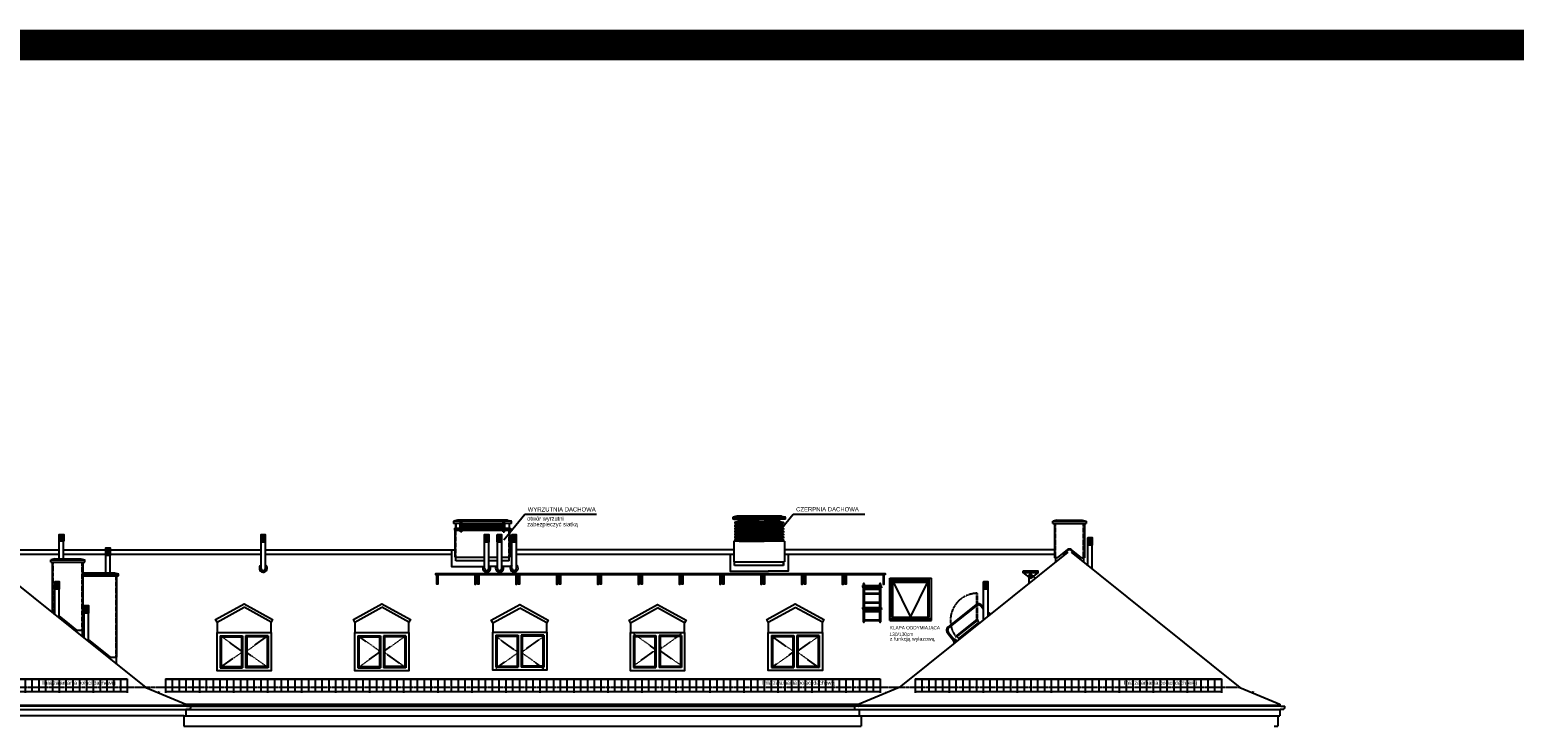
# Model space of a CAD drawing. Header units: inches. Extents: x -281236 to -70395, y 38777 to 102341.
# Tile 228 of 244: x -100363 to -96000, y 48675 to 50721. Entities that reach past the tile are written whole.
import ezdxf

# ---------------------------------------------------------------- set-up
doc = ezdxf.new("R2010")
doc.units = ezdxf.units.IN
doc.header["$MEASUREMENT"] = 0
doc.linetypes.add('DASHED', pattern=[0.75, 0.5, -0.25])
doc.linetypes.add('HIDDEN', pattern=[0.375, 0.25, -0.125])
doc.layers.get('0').update_dxf_attribs({"color": 101})
for name, color, linetype in [('Fas--widok-cienka', 9, 'Continuous'), ('Fas--widok-glowna', 7, 'Continuous'), ('Fas-okno-hatch', 251, 'Continuous'), ('Fas-okno-widok', 8, 'Continuous'), ('Ins-kan', 54, 'Continuous'), ('L_CIENKA', 8, 'Continuous'), ('Opis-spadki', 61, 'Continuous'), ('PRZERYWANA', 8, 'HIDDEN'), ('Sc-cegla pelna-hatch', 8, 'Continuous'), ('Sch-opis', 51, 'Continuous')]:
    doc.layers.add(name, color=color, linetype=linetype)
doc.styles.add('arial', font='ARIAL.TTF', dxfattribs={"width": 0.75})
doc.styles.add('TYTUL2', font='ARIAL.TTF')

# ---------------------------------------------------------------- blocks, each defined once
blk = doc.blocks.new('drr')
at = {"layer": 'L_CIENKA'}
for p, q in [((-1.5, -111.6), (-1.5, 0)), ((1.5, -111.6), (1.5, 0)), ((46.5, -111.6), (46.5, 0)), ((49.5, -111.6), (49.5, 0)), ((-3.6, -10.2), (-3.6, -5.6)), ((-3.6, -5.6), (-1.5, -5.6)), ((-3.6, -10.2), (-3.6, -11.7)), ((-3.6, -10.2), (-1.5, -10.2)), ((-3.6, -11.7), (-1.5, -11.7)), ((1.5, -5.6), (46.5, -5.6)), ((1.5, -10.2), (46.5, -10.2)), ((1.5, -11.7), (46.5, -11.7)), ((1.5, -14), (46.5, -14)), ((1.5, -16), (46.5, -16)), ((1.5, -27.8), (46.5, -27.8)), ((1.5, -29.8), (46.5, -29.8)), ((51.6, -5.6), (49.5, -5.6)), ((51.6, -10.2), (49.5, -10.2)), ((51.6, -11.7), (49.5, -11.7)), ((51.6, -10.2), (51.6, -5.6)), ((51.6, -10.2), (51.6, -11.7)), ((-3.6, -69.4), (-1.5, -69.4)), ((-3.6, -73.9), (-3.6, -69.4)), ((-3.6, -73.9), (-1.5, -73.9)), ((-3.6, -73.9), (-3.6, -75.5)), ((-3.6, -75.5), (-1.5, -75.5)), ((1.5, -53.8), (46.5, -53.8)), ((1.5, -53.8), (46.5, -53.8)), ((1.5, -55.8), (46.5, -55.8)), ((1.5, -55.8), (46.5, -55.8)), ((1.5, -69.4), (46.5, -69.4)), ((1.5, -73.9), (46.5, -73.9)), ((1.5, -75.5), (46.5, -75.5)), ((1.5, -79.9), (46.5, -79.9)), ((1.5, -81.9), (46.5, -81.9)), ((51.6, -69.4), (49.5, -69.4)), ((51.6, -73.9), (49.5, -73.9)), ((51.6, -75.5), (49.5, -75.5)), ((51.6, -73.9), (51.6, -69.4)), ((51.6, -73.9), (51.6, -75.5)), ((1.5, -106), (46.5, -106)), ((1.5, -108), (46.5, -108))]:
    blk.add_line(p, q, dxfattribs=at)
for centre, start, end in [((0, 0), 0, 180), ((48, 0), 0, 180), ((0, -111.6), 180, 0), ((48, -111.6), 180, 0)]:
    blk.add_arc(centre, 1.5, start, end, dxfattribs=at)
blk = doc.blocks.new('płotekśśśś')
at = {"layer": 'L_CIENKA'}
for p, q in [((0, 0), (200, 0)), ((0, 0), (0, -41.1)), ((200, 0), (200, -41.1)), ((0, -0.8), (200, -0.8)), ((0, -20.8), (0, -22.6)), ((0, -37.6), (200, -37.6)), ((20, -0.8), (20, -37.6)), ((40, -0.8), (40, -37.6)), ((60, -0.8), (60, -37.6)), ((80, -0.8), (80, -37.6)), ((100, -0.8), (100, -41.1)), ((120, -0.8), (120, -37.6)), ((140, -0.8), (140, -37.6)), ((160, -0.8), (160, -37.6)), ((180, -0.8), (180, -37.6))]:
    blk.add_line(p, q, dxfattribs=at)

msp = doc.modelspace()

# ---------------------------------------------------------------- hatches: boundary and pattern name
at = {"layer": 'Fas-okno-widok'}
h = msp.add_hatch(dxfattribs=at)
h.set_pattern_fill('ANSI32', color=256, scale=0.2, angle=45, style=0)
h.set_pattern_definition([(90, (-480918.7281, 102367.6547), (1.905, 3e-16), []), (90, (-480919.3631, 102368.2897), (1.905, 3e-16), [])])
h.paths.add_polyline_path([(-100277.13, 49238.54), (-100263.13, 49238.54), (-100263.13, 49218.54), (-100277.13, 49218.54)])
h = msp.add_hatch(dxfattribs=at)
h.set_pattern_fill('ANSI32', color=256, scale=0.2, angle=45, style=0)
h.set_pattern_definition([(90, (280971.6688, 102366.2265), (-1.905, 3e-16), []), (90, (280972.3038, 102366.8615), (-1.905, 3e-16), [])])
h.paths.add_polyline_path([(-99669.93, 49237.11), (-99683.93, 49237.11), (-99683.93, 49217.11), (-99669.93, 49217.11)])
h = msp.add_hatch(dxfattribs=at)
h.set_pattern_fill('ANSI32', color=256, scale=0.2, angle=45, style=0)
h.set_pattern_definition([(90, (281628.1688, 102366.2265), (-1.905, 3e-16), []), (90, (281628.8038, 102366.8615), (-1.905, 3e-16), [])])
h.paths.add_polyline_path([(-99013.43, 49237.11), (-99027.43, 49237.11), (-99027.43, 49217.11), (-99013.43, 49217.11)])
h = msp.add_hatch(dxfattribs=at)
h.set_pattern_fill('ANSI32', color=256, scale=0.2, angle=45, style=0)
h.set_pattern_definition([(90, (281666.1688, 102366.2265), (-1.905, 3e-16), []), (90, (281666.8038, 102366.8615), (-1.905, 3e-16), [])])
h.paths.add_polyline_path([(-98975.43, 49237.11), (-98989.43, 49237.11), (-98989.43, 49217.11), (-98975.43, 49217.11)])
h = msp.add_hatch(dxfattribs=at)
h.set_pattern_fill('ANSI32', color=256, scale=0.2, angle=45, style=0)
h.set_pattern_definition([(90, (281709.1688, 102366.2265), (-1.905, 3e-16), []), (90, (281709.8038, 102366.8615), (-1.905, 3e-16), [])])
h.paths.add_polyline_path([(-98932.43, 49237.11), (-98946.43, 49237.11), (-98946.43, 49217.11), (-98932.43, 49217.11)])
h = msp.add_hatch(dxfattribs=at)
h.set_pattern_fill('ANSI32', color=256, scale=0.2, angle=45, style=0)
h.set_pattern_definition([(90, (283401.7762, 102357.4265), (-1.905, 3e-16), []), (90, (283402.4112, 102358.0615), (-1.905, 3e-16), [])])
h.paths.add_polyline_path([(-97239.83, 49228.31), (-97253.83, 49228.31), (-97253.83, 49208.31), (-97239.83, 49208.31)])
h = msp.add_hatch(dxfattribs=at)
h.set_pattern_fill('ANSI32', color=256, scale=0.2, angle=45, style=0)
h.set_pattern_definition([(90, (280515.3607, 102327.2547), (-1.905, 3e-16), []), (90, (280515.9957, 102327.8897), (-1.905, 3e-16), [])])
h.paths.add_polyline_path([(-100126.24, 49198.14), (-100140.24, 49198.14), (-100140.24, 49178.14), (-100126.24, 49178.14)])
h = msp.add_hatch(dxfattribs=at)
h.set_pattern_fill('ANSI32', color=256, scale=0.2, angle=45, style=0)
h.set_pattern_definition([(90, (280365.6688, 102228.3923), (-1.905, 3e-16), []), (90, (280366.3038, 102229.0273), (-1.905, 3e-16), [])])
h.paths.add_polyline_path([(-100275.93, 49099.28), (-100289.93, 49099.28), (-100289.93, 49079.28), (-100275.93, 49079.28)])
h = msp.add_hatch(dxfattribs=at)
h.set_pattern_fill('ANSI32', color=256, scale=0.2, angle=45, style=0)
h.set_pattern_definition([(90, (283095.2762, 102228.3923), (-1.905, 3e-16), []), (90, (283095.9112, 102229.0273), (-1.905, 3e-16), [])])
h.paths.add_polyline_path([(-97546.33, 49099.28), (-97560.33, 49099.28), (-97560.33, 49079.28), (-97546.33, 49079.28)])
h = msp.add_hatch(dxfattribs=at)
h.set_pattern_fill('ANSI32', color=256, scale=0.2, angle=45, style=0)
h.set_pattern_definition([(90, (280451.6688, 102157.9923), (-1.905, 3e-16), []), (90, (280452.3038, 102158.6273), (-1.905, 3e-16), [])])
h.paths.add_polyline_path([(-100189.93, 49028.88), (-100203.93, 49028.88), (-100203.93, 49008.88), (-100189.93, 49008.88)])
at = {"layer": 'L_CIENKA'}
h = msp.add_hatch(dxfattribs=at)
h.set_pattern_fill('ANSI37', color=256, scale=20, angle=-90, style=0)
h.set_pattern_definition([(315, (12897.476, -16775.6286), (1.767766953, 1.767766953), []), (45, (12897.476, -16775.6286), (-1.767766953, 1.767766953), [])])
h.paths.add_polyline_path([(-98971.46, 49270.26), (-99047.46, 49270.26), (-99093.46, 49270.26), (-99093.46, 49258.26), (-99030.46, 49258.26), (-98971.46, 49258.26)])

# ---------------------------------------------------------------- linework, layer by layer
for p, q in [((-100522.93, 49193.86), (-100276.57, 49193.86)), ((-100263.68, 49193.86), (-100140.24, 49193.86)), ((-100126.24, 49193.86), (-99683.34, 49193.86)), ((-99670.45, 49193.86), (-99112.96, 49193.86))]:
    msp.add_line(p, q)
at = {"layer": 'Fas--widok-cienka'}
for p, q in [((-99904.78, 48739.99), (-97925.48, 48739.99)), ((-99904.78, 48706.23), (-97913.94, 48706.23)), ((-99910.28, 48675.23), (-97919.98, 48675.23))]:
    msp.add_line(p, q, dxfattribs=at)
at = {"layer": 'Fas--widok-glowna'}
for p, q in [((-100518.33, 49186.23), (-100022.42, 48789.5)), ((-97311.93, 49186.23), (-97807.84, 48789.5)), ((-97327.23, 49180.74), (-97313.57, 49191.67)), ((-97302.72, 49186.23), (-96806.82, 48789.5)), ((-97287.43, 49180.74), (-97301.08, 49191.67)), ((-100022.42, 48789.5), (-99904.78, 48739.99)), ((-97807.84, 48789.5), (-97925.48, 48739.99)), ((-96806.82, 48789.5), (-96689.17, 48739.99)), ((-99904.78, 48739.99), (-99904.78, 48734.48)), ((-97925.48, 48739.99), (-97925.48, 48734.48)), ((-96689.17, 48739.99), (-96689.17, 48734.48)), ((-99910.28, 48706.23), (-101135.59, 48706.23)), ((-99910.28, 48706.23), (-99904.78, 48706.23)), ((-99910.28, 48706.23), (-99910.28, 48675.23)), ((-99904.78, 48724.32), (-99904.78, 48706.23)), ((-97925.48, 48724.32), (-97925.48, 48706.23)), ((-97919.98, 48706.23), (-96694.67, 48706.23)), ((-97919.98, 48706.23), (-97919.98, 48675.23)), ((-96694.67, 48706.23), (-96689.17, 48706.23)), ((-96694.67, 48706.23), (-96694.67, 48675.23)), ((-96689.17, 48724.32), (-96689.17, 48706.23)), ((-96705.72, 48675.23), (-96694.67, 48675.23))]:
    msp.add_line(p, q, dxfattribs=at)
for points in [[(-98945.84, 49193.86), (-98951.96, 49193.86)], [(-98294.22, 49193.86), (-98932.95, 49193.86)], [(-97351.33, 49193.86), (-98145.22, 49193.86)]]:
    msp.add_lwpolyline(points, dxfattribs=at)
msp.add_arc((-97307.33, 49183.86), 10, 51.34019, 128.65981, dxfattribs=at)
at = {"layer": 'Fas-okno-hatch', "linetype": 'DASHED', "ltscale": 0.2}
for points in [[(-99803.64, 48941.39), (-99737.64, 48894.39), (-99803.64, 48847.39)], [(-99662.64, 48941.39), (-99728.64, 48894.39), (-99662.64, 48847.39)], [(-99398.64, 48941.39), (-99332.64, 48894.39), (-99398.64, 48847.39)], [(-99257.64, 48941.39), (-99323.64, 48894.39), (-99257.64, 48847.39)], [(-98993.64, 48939.06), (-98927.64, 48892.06), (-98993.64, 48845.06)], [(-98852.64, 48939.06), (-98918.64, 48892.06), (-98852.64, 48845.06)], [(-98588.64, 48946.95), (-98522.64, 48899.95), (-98588.64, 48852.95)], [(-98447.64, 48946.95), (-98513.64, 48899.95), (-98447.64, 48852.95)], [(-98183.64, 48941.06), (-98117.64, 48894.06), (-98183.64, 48847.06)], [(-98042.64, 48941.06), (-98108.64, 48894.06), (-98042.64, 48847.06)]]:
    msp.add_lwpolyline(points, dxfattribs=at)
at = {"layer": 'Fas-okno-widok'}
for p, q in [((-97835.33, 49109.91), (-97713.33, 49109.91)), ((-97835.33, 48985.91), (-97835.33, 49109.91)), ((-97835.33, 48985.91), (-97835.33, 49109.91)), ((-97835.33, 48985.91), (-97835.33, 49109.91)), ((-97835.33, 48985.91), (-97835.33, 49109.91)), ((-97835.33, 49109.91), (-97713.33, 49109.91)), ((-97835.33, 49109.91), (-97713.33, 49109.91)), ((-97835.33, 49109.91), (-97713.33, 49109.91)), ((-97829.33, 48995.91), (-97829.33, 49105.91)), ((-97829.33, 48995.91), (-97829.33, 49105.91)), ((-97829.33, 48995.91), (-97829.33, 49105.91)), ((-97829.33, 48995.91), (-97829.33, 49105.91)), ((-97829.33, 49105.91), (-97719.33, 49105.91)), ((-97829.33, 49105.91), (-97719.33, 49105.91)), ((-97829.33, 49105.91), (-97719.33, 49105.91)), ((-97829.33, 49105.91), (-97719.33, 49105.91)), ((-97826.33, 48995.91), (-97826.33, 49101.91)), ((-97826.33, 48995.91), (-97826.33, 49101.91)), ((-97826.33, 48995.91), (-97826.33, 49101.91)), ((-97826.33, 48995.91), (-97826.33, 49101.91)), ((-97826.33, 49101.91), (-97722.33, 49101.91)), ((-97826.33, 49101.91), (-97722.33, 49101.91)), ((-97826.33, 49101.91), (-97722.33, 49101.91)), ((-97826.33, 49101.91), (-97722.33, 49101.91)), ((-97826.33, 49101.91), (-97774.33, 48995.91)), ((-97826.33, 49098.91), (-97722.33, 49098.91)), ((-97826.33, 49098.91), (-97722.33, 49098.91)), ((-97826.33, 49098.91), (-97722.33, 49098.91)), ((-97826.33, 49098.91), (-97722.33, 49098.91)), ((-97774.33, 48995.91), (-97722.33, 49101.91)), ((-97722.33, 48995.91), (-97722.33, 49101.91)), ((-97722.33, 48995.91), (-97722.33, 49101.91)), ((-97722.33, 48995.91), (-97722.33, 49101.91)), ((-97722.33, 48995.91), (-97722.33, 49101.91)), ((-97719.33, 48995.91), (-97719.33, 49105.91)), ((-97719.33, 48995.91), (-97719.33, 49105.91)), ((-97719.33, 48995.91), (-97719.33, 49105.91)), ((-97719.33, 48995.91), (-97719.33, 49105.91)), ((-97713.33, 48985.91), (-97713.33, 49109.91)), ((-97713.33, 48985.91), (-97713.33, 49109.91)), ((-97713.33, 48985.91), (-97713.33, 49109.91)), ((-97713.33, 48985.91), (-97713.33, 49109.91)), ((-100276.93, 49079.28), (-100288.93, 49079.28)), ((-97547.33, 49079.28), (-97559.33, 49079.28)), ((-100190.93, 49008.88), (-100202.93, 49008.88)), ((-99812.64, 48981.39), (-99812.64, 48950.39)), ((-99653.64, 48950.39), (-99653.64, 48981.39)), ((-99407.64, 48981.4), (-99407.64, 48950.39)), ((-99248.64, 48950.39), (-99248.64, 48981.4)), ((-99002.64, 48979.07), (-99002.64, 48951.71)), ((-98843.64, 48951.71), (-98843.64, 48979.07)), ((-98597.64, 48979.49), (-98597.64, 48950.55)), ((-98438.64, 48950.55), (-98438.64, 48979.49)), ((-98192.64, 48981.07), (-98192.64, 48950.93)), ((-98033.64, 48950.93), (-98033.64, 48981.07)), ((-97835.33, 48991.91), (-97713.33, 48991.91)), ((-97835.33, 48991.91), (-97713.33, 48991.91)), ((-97835.33, 48991.91), (-97713.33, 48991.91)), ((-97835.33, 48991.91), (-97713.33, 48991.91)), ((-97835.33, 48985.91), (-97713.33, 48985.91)), ((-97835.33, 48985.91), (-97713.33, 48985.91)), ((-97835.33, 48985.91), (-97713.33, 48985.91)), ((-97835.33, 48985.91), (-97713.33, 48985.91)), ((-97835.33, 48985.91), (-97713.33, 48985.91)), ((-97835.33, 48985.91), (-97713.33, 48985.91)), ((-97835.33, 48985.91), (-97713.33, 48985.91)), ((-97835.33, 48985.91), (-97713.33, 48985.91)), ((-97829.33, 48995.91), (-97719.33, 48995.91)), ((-97829.33, 48995.91), (-97719.33, 48995.91)), ((-97829.33, 48995.91), (-97719.33, 48995.91)), ((-97829.33, 48995.91), (-97719.33, 48995.91)), ((-99803.64, 48941.39), (-99737.64, 48941.39)), ((-99800.64, 48938.39), (-99740.64, 48938.39)), ((-99662.64, 48941.39), (-99728.64, 48941.39)), ((-99665.64, 48938.39), (-99725.64, 48938.39)), ((-99398.64, 48941.39), (-99332.64, 48941.39)), ((-99395.64, 48938.39), (-99335.64, 48938.39)), ((-99257.64, 48941.39), (-99323.64, 48941.39)), ((-99260.64, 48938.39), (-99320.64, 48938.39)), ((-98993.64, 48942.71), (-98927.64, 48942.71)), ((-98990.64, 48939.71), (-98930.64, 48939.71)), ((-98852.64, 48942.71), (-98918.64, 48942.71)), ((-98855.64, 48939.71), (-98915.64, 48939.71)), ((-98588.64, 48941.55), (-98522.64, 48941.55)), ((-98585.64, 48938.55), (-98525.64, 48938.55)), ((-98447.64, 48941.55), (-98513.64, 48941.55)), ((-98450.64, 48938.55), (-98510.64, 48938.55)), ((-98183.64, 48941.93), (-98117.64, 48941.93)), ((-98180.64, 48938.93), (-98120.64, 48938.93)), ((-98042.64, 48941.93), (-98108.64, 48941.93)), ((-98045.64, 48938.93), (-98105.64, 48938.93))]:
    msp.add_line(p, q, dxfattribs=at)
for points in [[(-100263.13, 49218.54), (-100277.13, 49218.54), (-100277.13, 49238.54), (-100263.13, 49238.54)], [(-99683.93, 49217.11), (-99669.93, 49217.11), (-99669.93, 49237.11), (-99683.93, 49237.11)], [(-99027.43, 49217.11), (-99013.43, 49217.11), (-99013.43, 49237.11), (-99027.43, 49237.11)], [(-98989.43, 49217.11), (-98975.43, 49217.11), (-98975.43, 49237.11), (-98989.43, 49237.11)], [(-98946.43, 49217.11), (-98932.43, 49217.11), (-98932.43, 49237.11), (-98946.43, 49237.11)], [(-97253.83, 49208.31), (-97239.83, 49208.31), (-97239.83, 49228.31), (-97253.83, 49228.31)], [(-100140.24, 49178.14), (-100126.24, 49178.14), (-100126.24, 49198.14), (-100140.24, 49198.14)], [(-100289.93, 49079.28), (-100275.93, 49079.28), (-100275.93, 49099.28), (-100289.93, 49099.28)], [(-97560.33, 49079.28), (-97546.33, 49079.28), (-97546.33, 49099.28), (-97560.33, 49099.28)], [(-100203.93, 49008.88), (-100189.93, 49008.88), (-100189.93, 49028.88), (-100203.93, 49028.88)], [(-99812.64, 48950.39), (-99653.64, 48950.39), (-99653.64, 48838.39), (-99812.64, 48838.39)], [(-99407.64, 48950.39), (-99248.64, 48950.39), (-99248.64, 48838.39), (-99407.64, 48838.39)], [(-99002.64, 48951.71), (-98843.64, 48951.71), (-98843.64, 48839.71), (-99002.64, 48839.71)], [(-98597.64, 48950.55), (-98438.64, 48950.55), (-98438.64, 48838.55), (-98597.64, 48838.55)], [(-98192.64, 48950.93), (-98033.64, 48950.93), (-98033.64, 48838.93), (-98192.64, 48838.93)]]:
    msp.add_lwpolyline(points, close=True, dxfattribs=at)
for points in [[(-99812.64, 48981.4), (-99816.94, 48989.3), (-99733.14, 49034.97), (-99649.33, 48989.3), (-99653.64, 48981.4)], [(-99812.64, 48981.4), (-99733.14, 49024.72)], [(-99653.64, 48981.4), (-99733.14, 49024.72)], [(-99407.64, 48981.4), (-99411.94, 48989.3), (-99328.14, 49034.97), (-99244.33, 48989.3), (-99248.64, 48981.4)], [(-99407.64, 48981.4), (-99328.14, 49024.72)], [(-99248.64, 48981.4), (-99328.14, 49024.72)], [(-99002.64, 48979.07), (-99006.94, 48986.97), (-98923.14, 49032.64), (-98839.33, 48986.97), (-98843.64, 48979.07)], [(-99002.64, 48979.07), (-98923.14, 49022.39)], [(-98843.64, 48979.07), (-98923.14, 49022.39)], [(-98597.64, 48979.49), (-98601.94, 48987.39), (-98518.14, 49033.06), (-98434.33, 48987.39), (-98438.64, 48979.49)], [(-98597.64, 48979.49), (-98518.14, 49022.81)], [(-98438.64, 48979.49), (-98518.14, 49022.81)], [(-98192.64, 48981.07), (-98196.94, 48988.97), (-98113.14, 49034.64), (-98029.33, 48988.97), (-98033.64, 48981.07)], [(-98192.64, 48981.07), (-98113.14, 49024.39)], [(-98033.64, 48981.07), (-98113.14, 49024.39)], [(-99803.64, 48941.39), (-99803.64, 48847.39)], [(-99800.64, 48938.39), (-99800.64, 48850.39)], [(-99740.64, 48938.39), (-99740.64, 48850.39)], [(-99737.64, 48941.39), (-99737.64, 48847.39)], [(-99728.64, 48941.39), (-99728.64, 48847.39)], [(-99725.64, 48938.39), (-99725.64, 48850.39)], [(-99665.64, 48938.39), (-99665.64, 48850.39)], [(-99662.64, 48941.39), (-99662.64, 48847.39)], [(-99398.64, 48941.39), (-99398.64, 48847.39)], [(-99395.64, 48938.39), (-99395.64, 48850.39)], [(-99335.64, 48938.39), (-99335.64, 48850.39)], [(-99332.64, 48941.39), (-99332.64, 48847.39)], [(-99323.64, 48941.39), (-99323.64, 48847.39)], [(-99320.64, 48938.39), (-99320.64, 48850.39)], [(-99260.64, 48938.39), (-99260.64, 48850.39)], [(-99257.64, 48941.39), (-99257.64, 48847.39)], [(-98993.64, 48942.71), (-98993.64, 48848.71)], [(-98990.64, 48939.71), (-98990.64, 48851.71)], [(-98930.64, 48939.71), (-98930.64, 48851.71)], [(-98927.64, 48942.71), (-98927.64, 48848.71)], [(-98918.64, 48942.71), (-98918.64, 48848.71)], [(-98915.64, 48939.71), (-98915.64, 48851.71)], [(-98855.64, 48939.71), (-98855.64, 48851.71)], [(-98852.64, 48942.71), (-98852.64, 48848.71)], [(-98588.64, 48941.55), (-98588.64, 48847.55)], [(-98585.64, 48938.55), (-98585.64, 48850.55)], [(-98525.64, 48938.55), (-98525.64, 48850.55)], [(-98522.64, 48941.55), (-98522.64, 48847.55)], [(-98513.64, 48941.55), (-98513.64, 48847.55)], [(-98510.64, 48938.55), (-98510.64, 48850.55)], [(-98450.64, 48938.55), (-98450.64, 48850.55)], [(-98447.64, 48941.55), (-98447.64, 48847.55)], [(-98183.64, 48941.93), (-98183.64, 48847.93)], [(-98180.64, 48938.93), (-98180.64, 48850.93)], [(-98120.64, 48938.93), (-98120.64, 48850.93)], [(-98117.64, 48941.93), (-98117.64, 48847.93)], [(-98108.64, 48941.93), (-98108.64, 48847.93)], [(-98105.64, 48938.93), (-98105.64, 48850.93)], [(-98045.64, 48938.93), (-98045.64, 48850.93)], [(-98042.64, 48941.93), (-98042.64, 48847.93)], [(-99803.64, 48847.39), (-99737.64, 48847.39)], [(-99800.64, 48850.39), (-99740.64, 48850.39)], [(-99662.64, 48847.39), (-99728.64, 48847.39)], [(-99665.64, 48850.39), (-99725.64, 48850.39)], [(-99398.64, 48847.39), (-99332.64, 48847.39)], [(-99395.64, 48850.39), (-99335.64, 48850.39)], [(-99257.64, 48847.39), (-99323.64, 48847.39)], [(-99260.64, 48850.39), (-99320.64, 48850.39)], [(-98993.64, 48848.71), (-98927.64, 48848.71)], [(-98990.64, 48851.71), (-98930.64, 48851.71)], [(-98852.64, 48848.71), (-98918.64, 48848.71)], [(-98855.64, 48851.71), (-98915.64, 48851.71)], [(-98588.64, 48847.55), (-98522.64, 48847.55)], [(-98585.64, 48850.55), (-98525.64, 48850.55)], [(-98447.64, 48847.55), (-98513.64, 48847.55)], [(-98450.64, 48850.55), (-98510.64, 48850.55)], [(-98183.64, 48847.93), (-98117.64, 48847.93)], [(-98180.64, 48850.93), (-98120.64, 48850.93)], [(-98042.64, 48847.93), (-98108.64, 48847.93)], [(-98045.64, 48850.93), (-98105.64, 48850.93)]]:
    msp.add_lwpolyline(points, dxfattribs=at)
at = {"layer": 'Ins-kan'}
for p, q in [((-101141.9, 48724.32), (-97925.48, 48724.32)), ((-99902.31, 48734.48), (-99904.03, 48734.48)), ((-99894.61, 48724.9), (-99903.97, 48724.32)), ((-99902.31, 48734.48), (-99892.36, 48733.94)), ((-99891.32, 48727.47), (-99893.32, 48725.48)), ((-99890.72, 48733.94), (-99892.36, 48733.94)), ((-99890.72, 48733.94), (-99890.72, 48728.89)), ((-99890.72, 48733.94), (-97937.9, 48733.94)), ((-97939.54, 48733.94), (-97939.54, 48728.89)), ((-97939.54, 48733.94), (-97937.9, 48733.94)), ((-97938.94, 48727.47), (-97936.94, 48725.48)), ((-97927.95, 48734.48), (-97937.9, 48733.94)), ((-97935.65, 48724.9), (-97926.29, 48724.32)), ((-97927.95, 48734.48), (-97926.23, 48734.48)), ((-97926.29, 48724.32), (-96688.36, 48724.32)), ((-96686.7, 48734.48), (-96688.42, 48734.48)), ((-96679, 48724.9), (-96688.36, 48724.32)), ((-96686.7, 48734.48), (-96676.75, 48733.94)), ((-96675.71, 48727.47), (-96677.71, 48725.48)), ((-96675.12, 48733.94), (-96676.75, 48733.94)), ((-96675.12, 48733.94), (-96675.12, 48728.89))]:
    msp.add_line(p, q, dxfattribs=at)
for points in [[(-99902.31, 48734.48), (-101141.84, 48734.48)], [(-96686.7, 48734.48), (-97926.23, 48734.48)]]:
    msp.add_lwpolyline(points, dxfattribs=at)
for centre, start, end in [((-99894.73, 48726.9), 273.56526, 314.75573), ((-99892.72, 48728.89), 314.75573, 0), ((-97937.54, 48728.89), 180, 225.24427), ((-97935.53, 48726.9), 225.24427, 266.43474), ((-96679.12, 48726.9), 273.56526, 314.75573), ((-96677.12, 48728.89), 314.75573, 0)]:
    msp.add_arc(centre, 2, start, end, dxfattribs=at)
at = {"layer": 'L_CIENKA'}
for p, q in [((-99105.96, 49280.26), (-99117.96, 49277.26)), ((-99117.96, 49277.26), (-99117.96, 49271.26)), ((-98946.96, 49277.26), (-99117.96, 49277.26)), ((-98946.96, 49271.26), (-99117.96, 49271.26)), ((-99110.46, 49271.26), (-99110.46, 49257.76)), ((-98958.96, 49280.26), (-99105.96, 49280.26)), ((-99098.46, 49257.35), (-99098.46, 49271.26)), ((-99097.46, 49276.26), (-99093.46, 49276.26)), ((-99097.46, 49271.26), (-99097.46, 49276.26)), ((-99097.46, 49257.26), (-99097.46, 49271.26)), ((-99093.46, 49271.26), (-99093.46, 49276.26)), ((-99093.46, 49257.26), (-99093.46, 49271.26)), ((-99047.46, 49270.26), (-98969.46, 49270.26)), ((-98967.46, 49276.26), (-98971.46, 49276.26)), ((-98971.46, 49271.26), (-98971.46, 49276.26)), ((-98971.46, 49257.26), (-98971.46, 49271.26)), ((-98969.46, 49270.26), (-98969.46, 49258.26)), ((-98967.46, 49271.26), (-98967.46, 49276.26)), ((-98967.46, 49257.26), (-98967.46, 49271.26)), ((-98966.46, 49257.35), (-98966.46, 49271.26)), ((-98958.96, 49280.26), (-98946.96, 49277.26)), ((-98954.46, 49271.26), (-98954.46, 49257.76)), ((-98946.96, 49271.26), (-98946.96, 49277.26)), ((-98285.22, 49292.76, 0), (-98297.22, 49289.76, 0)), ((-98297.22, 49289.76, 0), (-98297.22, 49283.76, 0)), ((-98142.22, 49289.76, 0), (-98297.22, 49289.76, 0)), ((-98142.22, 49283.76, 0), (-98297.22, 49283.76, 0)), ((-98154.22, 49292.76, 0), (-98285.22, 49292.76, 0)), ((-98154.22, 49292.76, 0), (-98142.22, 49289.76, 0)), ((-98142.22, 49283.76, 0), (-98142.22, 49289.76, 0)), ((-97344.33, 49280.26), (-97356.33, 49277.26)), ((-97356.33, 49271.26), (-97356.33, 49277.26)), ((-97356.33, 49277.26), (-97258.33, 49277.26)), ((-97356.33, 49271.26), (-97258.33, 49271.26)), ((-97351.33, 49271.26), (-97351.33, 49169.71)), ((-97344.33, 49280.26), (-97270.33, 49280.26)), ((-97336.83, 49271.26), (-97261.83, 49271.26)), ((-97270.33, 49280.26), (-97258.33, 49277.26)), ((-97263.33, 49271.26), (-97263.33, 49169.71)), ((-97258.33, 49277.26), (-97258.33, 49271.26)), ((-100276.57, 49166.71), (-100276.57, 49218.54)), ((-100263.68, 49166.71), (-100263.68, 49218.54)), ((-99114.96, 49257.35), (-99114.96, 49251.35)), ((-99114.96, 49257.35), (-98949.96, 49257.35)), ((-99114.96, 49251.35), (-98949.96, 49251.35)), ((-99112.96, 49172), (-99112.96, 49251.35)), ((-99097.46, 49246.26), (-99097.46, 49257.76)), ((-99093.46, 49246.26), (-99097.46, 49246.26)), ((-99093.46, 49246.26), (-99093.46, 49257.26)), ((-98969.46, 49258.26), (-99047.46, 49258.26)), ((-98971.46, 49246.26), (-98971.46, 49257.26)), ((-98971.46, 49246.26), (-98967.46, 49246.26)), ((-98967.46, 49246.26), (-98967.46, 49257.76)), ((-98951.96, 49172), (-98951.96, 49251.35)), ((-98949.96, 49257.35), (-98949.96, 49251.35)), ((-98294.22, 49218.65), (-98294.22, 49158.54)), ((-98278.67, 49219.88, 0), (-98278.67, 49218.65, 0)), ((-98160.96, 49219.88, 0), (-98160.96, 49218.65, 0)), ((-98145.22, 49218.65), (-98145.22, 49158.54)), ((-100503.03, 49180.74), (-100276.57, 49180.74)), ((-100263.68, 49180.74), (-100140.24, 49180.74)), ((-100139.69, 49126.31), (-100139.69, 49178.14)), ((-100126.8, 49126.31), (-100126.8, 49178.14)), ((-100126.24, 49180.74), (-99683.34, 49180.74)), ((-99683.34, 49138.71), (-99683.34, 49217.11)), ((-99670.45, 49138.71), (-99670.45, 49217.11)), ((-99670.45, 49180.74), (-99123.61, 49180.74)), ((-99026.84, 49138.71), (-99026.84, 49217.11)), ((-99013.95, 49138.71), (-99013.95, 49217.11)), ((-98988.84, 49138.71), (-98988.84, 49217.11)), ((-98975.95, 49138.71), (-98975.95, 49217.11)), ((-98945.84, 49138.71), (-98945.84, 49217.11)), ((-98932.95, 49138.71), (-98932.95, 49217.11)), ((-98932.95, 49180.74), (-98294.22, 49180.74)), ((-98145.22, 49180.74), (-97351.33, 49180.74)), ((-97343.05, 49169.71), (-97312.56, 49194.1)), ((-97271.61, 49169.71), (-97302.09, 49194.1)), ((-97253.23, 49146.63), (-97253.23, 49208.31)), ((-97240.34, 49136.32), (-97240.34, 49208.31)), ((-100289.43, 49166.71), (-100301.43, 49163.71)), ((-100301.43, 49157.71), (-100301.43, 49163.71)), ((-100301.43, 49163.71), (-100201.43, 49163.71)), ((-100301.43, 49157.71), (-100201.43, 49157.71)), ((-100296.43, 49015.24), (-100296.43, 49157.71)), ((-100289.43, 49166.71), (-100213.43, 49166.71)), ((-100286.93, 49157.71), (-100211.93, 49157.71)), ((-100213.43, 49166.71), (-100201.43, 49163.71)), ((-100206.43, 48958.02), (-100206.43, 49157.71)), ((-100201.43, 49157.71), (-100201.43, 49163.71)), ((-99112.96, 49172), (-99026.84, 49172)), ((-99110.46, 49161.11), (-99110.46, 49172)), ((-99026.84, 49161.11), (-99110.46, 49161.11)), ((-99013.95, 49172), (-98988.84, 49172)), ((-98988.84, 49161.11), (-99013.95, 49161.11)), ((-98975.95, 49172), (-98951.96, 49172)), ((-98954.46, 49161.11), (-98975.95, 49161.11)), ((-98954.46, 49161.11), (-98954.46, 49172)), ((-98294.22, 49158.54), (-98145.22, 49158.54)), ((-98291.72, 49147.65), (-98291.72, 49158.54)), ((-98147.72, 49147.65), (-98291.72, 49147.65)), ((-98147.72, 49158.54), (-98147.72, 49147.65)), ((-98147.72, 49147.65), (-98147.72, 49158.54)), ((-97343.05, 49169.71), (-97351.33, 49169.71)), ((-97348.83, 49169.71), (-97348.83, 49156.71)), ((-97271.61, 49169.71), (-97263.33, 49169.71)), ((-97265.83, 49169.71), (-97265.83, 49156.71)), ((-100206.43, 49126.31), (-100113.93, 49126.31)), ((-100206.43, 49123.31), (-100101.93, 49123.31)), ((-100206.43, 49117.31), (-100161.43, 49117.31)), ((-100206.43, 49117.31), (-100101.93, 49117.31)), ((-100113.93, 49126.31), (-100101.93, 49123.31)), ((-100106.93, 48878.42), (-100106.93, 49117.31)), ((-100101.93, 49117.31), (-100101.93, 49123.31)), ((-98283.07, 49130.73), (-98192.21, 49130.73)), ((-97444.59, 49127.04), (-97422.09, 49109.19)), ((-97426.87, 49116.69), (-97426.87, 49094.28)), ((-97399.59, 49127.04), (-97422.09, 49109.19)), ((-97418.03, 49119.63), (-97407.53, 49109.75)), ((-100289.39, 49003.08), (-100289.39, 49079.28)), ((-100289.39, 49079.28), (-100276.39, 49079.28)), ((-100276.39, 48992.68), (-100276.39, 49079.28)), ((-97559.78, 48987.94), (-97559.78, 49079.28)), ((-97559.78, 49079.28), (-97546.78, 49079.28)), ((-97546.78, 48998.34), (-97546.78, 49079.28)), ((-100289.39, 49009.61), (-100296.43, 49015.24)), ((-100293.93, 49013.24), (-100293.93, 49006.71)), ((-100203.39, 48934.28), (-100203.39, 49008.88)), ((-100203.39, 49008.88), (-100190.39, 49008.88)), ((-100190.39, 48923.88), (-100190.39, 49008.88)), ((-97581.9, 49033), (-97664.84, 48966.65)), ((-97582.71, 49028.51), (-97662.8, 48964.44)), ((-97567.34, 49028.32), (-97559.78, 49018.87)), ((-97565.03, 49030.23), (-97559.78, 49023.68)), ((-97546.78, 49009.36), (-97538.92, 49004.63)), ((-97546.78, 49007.43), (-97544.21, 49004.21)), ((-97546.78, 49002.62), (-97546.55, 49002.33)), ((-97544.21, 49004.21), (-97546.55, 49002.33)), ((-100245.93, 48974.84), (-100276.39, 48999.21)), ((-100224.9, 48958.02), (-100245.93, 48974.84)), ((-100224.9, 48958.02), (-100206.43, 48958.02)), ((-100208.93, 48958.02), (-100208.93, 48938.71)), ((-97578.42, 48990.12), (-97642.06, 48939.21)), ((-97579.08, 48986.24), (-97636.18, 48940.56)), ((-97633.05, 48932.64), (-97573.99, 48979.89)), ((-97581.03, 48984.68), (-97576.79, 48988.08)), ((-97573.99, 48979.89), (-97579.08, 48986.24)), ((-97578.42, 48990.12), (-97576.79, 48988.08)), ((-97574.89, 48979.18), (-97573.27, 48977.16)), ((-100203.39, 48940.81), (-100208.93, 48945.24)), ((-100125.4, 48878.42), (-100190.39, 48930.41)), ((-97665.85, 48949.58), (-97645.03, 48923.56)), ((-97663.47, 48951.41), (-97642.68, 48925.43)), ((-97649.55, 48927.88), (-97646.47, 48918.59)), ((-97645.79, 48930.89), (-97637.4, 48925.85)), ((-97642.68, 48925.43), (-97645.03, 48923.56)), ((-97642.06, 48939.21), (-97640.43, 48937.16)), ((-97636.18, 48940.56), (-97640.43, 48937.16)), ((-97633.05, 48932.64), (-97638.13, 48939)), ((-97632.16, 48933.36), (-97630.54, 48931.34)), ((-100125.4, 48878.42), (-100106.93, 48878.42)), ((-100109.43, 48878.42), (-100109.43, 48859.11)), ((-97964.27, 48814.65), (-97864.27, 48814.65)), ((-97964.27, 48814.65), (-97964.27, 48773.52)), ((-97964.27, 48813.88), (-97864.27, 48813.88)), ((-97944.27, 48813.88), (-97944.27, 48777.01)), ((-97924.27, 48813.88), (-97924.27, 48777.01)), ((-97904.27, 48813.88), (-97904.27, 48777.01)), ((-97884.27, 48813.88), (-97884.27, 48777.01)), ((-97864.27, 48814.65), (-97864.27, 48773.52)), ((-97761.04, 48814.65), (-97661.04, 48814.65)), ((-97761.04, 48814.65), (-97761.04, 48773.52)), ((-97761.04, 48813.88), (-97661.04, 48813.88)), ((-97741.04, 48813.88), (-97741.04, 48777.01)), ((-97721.04, 48813.88), (-97721.04, 48777.01)), ((-97701.04, 48813.88), (-97701.04, 48777.01)), ((-97681.04, 48813.88), (-97681.04, 48777.01)), ((-97661.04, 48814.65), (-97661.04, 48773.52)), ((-99983.81, 48777.59), (-99985.36, 48773.9)), ((-99982.89, 48777.2), (-99984.44, 48773.52)), ((-97964.27, 48777.01), (-97864.27, 48777.01)), ((-97847.37, 48777.2), (-97845.82, 48773.52)), ((-97846.45, 48777.59), (-97844.9, 48773.9)), ((-97761.04, 48777.01), (-97661.04, 48777.01)), ((-96768.2, 48777.59), (-96769.75, 48773.9)), ((-96767.28, 48777.2), (-96768.83, 48773.52)), ((-99904.78, 48736.78), (-101141.09, 48736.78)), ((-96689.17, 48736.78), (-97925.48, 48736.78))]:
    msp.add_line(p, q, dxfattribs=at)
at = {"layer": 'L_CIENKA', "extrusion": (-1.95579e-08, -1.9141e-10, 1)}
for p, q in [((-98291.27, 49273.9, 0), (-98204.82, 49273.9, 0)), ((-98291.27, 49270.73, 0), (-98204.82, 49270.73, 0)), ((-98291.27, 49264.6, 0), (-98204.82, 49264.6, 0)), ((-98278.67, 49277.81, 0), (-98204.82, 49277.81, 0)), ((-98278.67, 49268.52, 0), (-98204.82, 49268.52, 0)), ((-98291.27, 49261.44, 0), (-98204.82, 49261.44, 0)), ((-98291.27, 49256.29, 0), (-98204.82, 49256.29, 0)), ((-98291.27, 49253.13, 0), (-98204.82, 49253.13, 0)), ((-98291.27, 49247.98, 0), (-98204.82, 49247.98, 0)), ((-98291.27, 49244.82, 0), (-98204.82, 49244.82, 0)), ((-98291.27, 49239.67, 0), (-98204.82, 49239.67, 0)), ((-98291.27, 49236.51, 0), (-98204.82, 49236.51, 0)), ((-98291.27, 49231.36, 0), (-98204.82, 49231.36, 0)), ((-98291.27, 49228.2, 0), (-98204.82, 49228.2, 0)), ((-98291.27, 49223.05, 0), (-98204.82, 49223.05, 0)), ((-98291.27, 49219.88, 0), (-98204.82, 49219.88, 0)), ((-98278.67, 49260.2, 0), (-98204.82, 49260.2, 0)), ((-98278.67, 49251.89, 0), (-98204.82, 49251.89, 0)), ((-98278.67, 49243.58, 0), (-98204.82, 49243.58, 0)), ((-98278.67, 49235.27, 0), (-98204.82, 49235.27, 0)), ((-98278.67, 49226.96, 0), (-98204.82, 49226.96, 0)), ((-98278.67, 49218.65, 0), (-98204.82, 49218.65, 0))]:
    msp.add_line(p, q, dxfattribs=at)
at = {"layer": 'L_CIENKA', "extrusion": (1.95579e-08, -1.9141e-10, 1)}
for p, q in [((-98160.96, 49277.81, 0), (-98204.82, 49277.81, 0)), ((-98148.37, 49273.9, 0), (-98204.82, 49273.9, 0)), ((-98148.37, 49270.73, 0), (-98204.82, 49270.73, 0)), ((-98160.96, 49268.52, 0), (-98204.82, 49268.52, 0)), ((-98148.37, 49264.6, 0), (-98204.82, 49264.6, 0)), ((-98145.22, 49218.65), (-98294.22, 49218.65, 0)), ((-98148.37, 49261.44, 0), (-98204.82, 49261.44, 0)), ((-98160.96, 49260.2, 0), (-98204.82, 49260.2, 0)), ((-98148.37, 49256.29, 0), (-98204.82, 49256.29, 0)), ((-98148.37, 49253.13, 0), (-98204.82, 49253.13, 0)), ((-98160.96, 49251.89, 0), (-98204.82, 49251.89, 0)), ((-98148.37, 49247.98, 0), (-98204.82, 49247.98, 0)), ((-98148.37, 49244.82, 0), (-98204.82, 49244.82, 0)), ((-98160.96, 49243.58, 0), (-98204.82, 49243.58, 0)), ((-98148.37, 49239.67, 0), (-98204.82, 49239.67, 0)), ((-98148.37, 49236.51, 0), (-98204.82, 49236.51, 0)), ((-98160.96, 49235.27, 0), (-98204.82, 49235.27, 0)), ((-98148.37, 49231.36, 0), (-98204.82, 49231.36, 0)), ((-98148.37, 49228.2, 0), (-98204.82, 49228.2, 0)), ((-98160.96, 49226.96, 0), (-98204.82, 49226.96, 0)), ((-98148.37, 49223.05, 0), (-98204.82, 49223.05, 0)), ((-98148.37, 49219.88, 0), (-98204.82, 49219.88, 0)), ((-98160.96, 49218.65, 0), (-98204.82, 49218.65, 0)), ((-98145.22, 49218.65), (-98204.82, 49218.65, 0))]:
    msp.add_line(p, q, dxfattribs=at)
at = {"layer": 'L_CIENKA', "linetype": 'DASHED'}
msp.add_line((-96806.82, 48789.5), (-101023.44, 48789.5), dxfattribs=at)
at = {"layer": 'L_CIENKA'}
for points in [[(-99030.46, 49270.26), (-99095.46, 49270.26), (-99095.46, 49258.26), (-99030.46, 49258.26)], [(-99123.61, 49193.86), (-99123.61, 49144.19), (-99026.84, 49144.19)], [(-98304.86, 49180.74), (-98304.86, 49130.73), (-98246.21, 49130.73)], [(-98134.57, 49180.74), (-98134.57, 49130.73), (-98193.22, 49130.73)], [(-98988.84, 49144.19), (-99013.95, 49144.19)], [(-98949.95, 49144.19), (-98975.95, 49144.19)], [(-99163.43, 49120.38), (-99163.43, 49092.94), (-99166.43, 49092.94), (-99166.43, 49120.38)], [(-99055, 49120.38), (-99055, 49092.94), (-99052, 49092.94), (-99052, 49120.38)], [(-99043.43, 49120.38), (-99043.43, 49092.94), (-99046.43, 49092.94), (-99046.43, 49120.38)], [(-98935, 49120.38), (-98935, 49092.94), (-98932, 49092.94), (-98932, 49120.38)], [(-98923.43, 49120.38), (-98923.43, 49092.94), (-98926.43, 49092.94), (-98926.43, 49120.38)], [(-98815, 49120.38), (-98815, 49092.94), (-98812, 49092.94), (-98812, 49120.38)], [(-98803.43, 49120.38), (-98803.43, 49092.94), (-98806.43, 49092.94), (-98806.43, 49120.38)], [(-98695, 49120.38), (-98695, 49092.94), (-98692, 49092.94), (-98692, 49120.38)], [(-98683.43, 49120.38), (-98683.43, 49092.94), (-98686.43, 49092.94), (-98686.43, 49120.38)], [(-98575, 49120.38), (-98575, 49092.94), (-98572, 49092.94), (-98572, 49120.38)], [(-98563.43, 49120.38), (-98563.43, 49092.94), (-98566.43, 49092.94), (-98566.43, 49120.38)], [(-98455, 49120.38), (-98455, 49092.94), (-98452, 49092.94), (-98452, 49120.38)], [(-98443.43, 49120.38), (-98443.43, 49092.94), (-98446.43, 49092.94), (-98446.43, 49120.38)], [(-98335, 49120.38), (-98335, 49092.94), (-98332, 49092.94), (-98332, 49120.38)], [(-98323.43, 49120.38), (-98323.43, 49092.94), (-98326.43, 49092.94), (-98326.43, 49120.38)], [(-98215, 49120.38), (-98215, 49092.94), (-98212, 49092.94), (-98212, 49120.38)], [(-98203.43, 49120.38), (-98203.43, 49092.94), (-98206.43, 49092.94), (-98206.43, 49120.38)], [(-98095, 49120.38), (-98095, 49092.94), (-98092, 49092.94), (-98092, 49120.38)], [(-98083.43, 49120.38), (-98083.43, 49092.94), (-98086.43, 49092.94), (-98086.43, 49120.38)], [(-97975, 49120.38), (-97975, 49092.94), (-97972, 49092.94), (-97972, 49120.38)], [(-97963.43, 49120.38), (-97963.43, 49092.94), (-97966.43, 49092.94), (-97966.43, 49120.38)], [(-97855, 49120.38), (-97855, 49092.94), (-97852, 49092.94), (-97852, 49120.38)]]:
    msp.add_lwpolyline(points, dxfattribs=at)
at = {"layer": 'L_CIENKA', "elevation": 0}
for points in [[(-98294.22, 49283.76), (-98219.72, 49283.76)], [(-98278.67, 49283.76), (-98278.67, 49277.81), (-98291.27, 49273.9), (-98291.27, 49270.73)], [(-98278.67, 49270.73), (-98278.67, 49268.52), (-98291.27, 49264.6), (-98291.27, 49261.44)], [(-98145.22, 49283.76), (-98219.72, 49283.76)], [(-98160.96, 49283.76), (-98160.96, 49277.81), (-98148.37, 49273.9), (-98148.37, 49270.73)], [(-98160.96, 49270.73), (-98160.96, 49268.52), (-98148.37, 49264.6), (-98148.37, 49261.44)], [(-98278.67, 49261.44), (-98278.67, 49260.2), (-98291.27, 49256.29), (-98291.27, 49253.13)], [(-98278.67, 49253.13), (-98278.67, 49251.89), (-98291.27, 49247.98), (-98291.27, 49244.82)], [(-98278.67, 49244.82), (-98278.67, 49243.58), (-98291.27, 49239.67), (-98291.27, 49236.51)], [(-98278.67, 49236.51), (-98278.67, 49235.27), (-98291.27, 49231.36), (-98291.27, 49228.2)], [(-98278.67, 49228.2), (-98278.67, 49226.96), (-98291.27, 49223.05), (-98291.27, 49219.88)], [(-98160.96, 49261.44), (-98160.96, 49260.2), (-98148.37, 49256.29), (-98148.37, 49253.13)], [(-98160.96, 49253.13), (-98160.96, 49251.89), (-98148.37, 49247.98), (-98148.37, 49244.82)], [(-98160.96, 49244.82), (-98160.96, 49243.58), (-98148.37, 49239.67), (-98148.37, 49236.51)], [(-98160.96, 49236.51), (-98160.96, 49235.27), (-98148.37, 49231.36), (-98148.37, 49228.2)], [(-98160.96, 49228.2), (-98160.96, 49226.96), (-98148.37, 49223.05), (-98148.37, 49219.88)]]:
    msp.add_lwpolyline(points, dxfattribs=at)
at = {"layer": 'L_CIENKA'}
for points in [[(-97444.59, 49131.04), (-97444.59, 49128.04), (-97444.59, 49127.04), (-97399.59, 49127.04), (-97399.59, 49131.04)], [(-99049.22, 49120.38), (-99169.22, 49120.38), (-99169.22, 49124.38), (-99049.22, 49124.38)], [(-98929.22, 49120.38), (-99049.22, 49120.38), (-99049.22, 49124.38), (-98929.22, 49124.38)], [(-98809.22, 49120.38), (-98929.22, 49120.38), (-98929.22, 49124.38), (-98809.22, 49124.38)], [(-98689.22, 49120.38), (-98809.22, 49120.38), (-98809.22, 49124.38), (-98689.22, 49124.38)], [(-98569.22, 49120.38), (-98689.22, 49120.38), (-98689.22, 49124.38), (-98569.22, 49124.38)], [(-98449.22, 49120.38), (-98569.22, 49120.38), (-98569.22, 49124.38), (-98449.22, 49124.38)], [(-98329.22, 49120.38), (-98449.22, 49120.38), (-98449.22, 49124.38), (-98329.22, 49124.38)], [(-98209.22, 49120.38), (-98329.22, 49120.38), (-98329.22, 49124.38), (-98209.22, 49124.38)], [(-98089.22, 49120.38), (-98209.22, 49120.38), (-98209.22, 49124.38), (-98089.22, 49124.38)], [(-97969.22, 49120.38), (-98089.22, 49120.38), (-98089.22, 49124.38), (-97969.22, 49124.38)], [(-97849.22, 49120.38), (-97969.22, 49120.38), (-97969.22, 49124.38), (-97849.22, 49124.38)]]:
    msp.add_lwpolyline(points, close=True, dxfattribs=at)
for centre, radius in [((-97422.09, 49117.07), 2.8), ((-97577.55, 48986.18), 0.9)]:
    msp.add_circle(centre, radius, dxfattribs=at)
for centre, radius, start, end in [((-97307.33, 49183.86), 11.5, 62.92065, 117.07935), ((-99676.89, 49139.62), 11.51, 124.05461, 332.72026), ((-99676.89, 49139.62), 6.51, 188.04864, 351.95136), ((-99676.89, 49139.62), 11.51, 332.72026, 55.94539), ((-99020.39, 49139.62), 11.51, 156.59655, 332.72026), ((-99020.39, 49139.62), 6.51, 188.04864, 351.95136), ((-99020.39, 49139.62), 11.51, 332.72026, 23.40345), ((-98982.39, 49139.62), 11.51, 156.59655, 332.72026), ((-98982.39, 49139.62), 6.51, 188.04864, 351.95136), ((-98982.39, 49139.62), 11.51, 332.72026, 23.40345), ((-98939.39, 49139.62), 11.51, 124.05461, 332.72026), ((-98939.39, 49139.62), 6.51, 188.04864, 351.95136), ((-98939.39, 49139.62), 11.51, 332.72026, 55.94539), ((-97422.09, 49117.07), 4.8, 32.25602, 184.55119), ((-97575.11, 49021.58), 10.28, 36.69568, 137.66012), ((-97575.11, 49021.58), 13.28, 36.69568, 120.74261), ((-97655.19, 48957.52), 13.28, 136.577, 220.62394), ((-97655.19, 48957.52), 10.28, 119.6595, 220.62394), ((-97647.31, 48928.94), 2.48, 168.33059, 205.26685), ((-97647.31, 48928.94), 2.48, 52.05277, 93.7124)]:
    msp.add_arc(centre, radius, start, end, dxfattribs=at)
at = {"layer": 'PRZERYWANA', "ltscale": 0.5}
for p, q in [((-99110.46, 49172), (-99110.46, 49271.26)), ((-97348.83, 49169.71), (-97348.83, 49271.26)), ((-97265.83, 49169.71), (-97265.83, 49271.26)), ((-98954.46, 49172), (-98954.46, 49257.35)), ((-100293.93, 49013.24), (-100293.93, 49157.71)), ((-100208.93, 48958.02), (-100208.93, 49157.71)), ((-100109.43, 48878.42), (-100109.43, 49117.31)), ((-97579.55, 48986.18), (-97579.55, 49065.88)), ((-97577.55, 48986.18), (-97577.55, 49065.9)), ((-97577.55, 48986.18), (-97579.55, 48986.18))]:
    msp.add_line(p, q, dxfattribs=at)
msp.add_arc((-97577.55, 48986.18), 79.72, 90, 216.05257, dxfattribs=at)
at = {"layer": 'Sc-cegla pelna-hatch', "color": 3, "const_width": 90}
msp.add_lwpolyline([(-109488.02, 50676.26), (-70440.14, 50676.26), (-70440.14, 46382.84), (-109488.02, 46382.84)], close=True, dxfattribs=at)
at = {"layer": 'Sch-opis'}
for p, q in [((-98969.35, 49223.36), (-98908.28, 49298.34)), ((-98908.28, 49298.34), (-98697.67, 49298.34)), ((-98179.33, 49224.97), (-98119.57, 49298.34)), ((-98119.57, 49298.34), (-97908.96, 49298.34))]:
    msp.add_line(p, q, dxfattribs=at)

# ---------------------------------------------------------------- block references
for name, p in [('drr', (-97911.5, 49093.95)), ('płotekśśśś', (-100476.65, 48814.65)), ('płotekśśśś', (-100276.65, 48814.65)), ('płotekśśśś', (-99964.27, 48814.65)), ('płotekśśśś', (-99764.27, 48814.65)), ('płotekśśśś', (-99564.27, 48814.65)), ('płotekśśśś', (-99364.27, 48814.65)), ('płotekśśśś', (-99164.27, 48814.65)), ('płotekśśśś', (-98964.27, 48814.65)), ('płotekśśśś', (-98764.27, 48814.65)), ('płotekśśśś', (-98564.27, 48814.65)), ('płotekśśśś', (-98364.27, 48814.65)), ('płotekśśśś', (-98164.27, 48814.65)), ('płotekśśśś', (-97661.04, 48814.65)), ('płotekśśśś', (-97461.04, 48814.65)), ('płotekśśśś', (-97261.04, 48814.65)), ('płotekśśśś', (-97061.04, 48814.65))]:
    msp.add_blockref(name, p)

# ---------------------------------------------------------------- texts
at = {"layer": 'Opis-spadki'}
for s, height, style, p in [('WYRZUTNIA DACHOWA', 12.5, 'TYTUL2', (-98899.53, 49306.09)), ('CZERPNIA DACHOWA', 12.5, 'TYTUL2', (-98110.82, 49306.43)), ('zabezpieczyć siatką', 12, 'arial', (-98901.1, 49262.65)), ('otwór wyrzutni ', 12, 'arial', (-98901.1, 49279.44)), ('130/130cm', 10.212, 'TYTUL2', (-97836.65, 48940.49)), ('z funkcją wyłazową', 11, 'TYTUL2', (-97835.4, 48926.45)), ('linia załamania połaci dachowej', 11, 'TYTUL2', (-100326.11, 48797.48)), ('linia załamania połaci dachowej', 11, 'TYTUL2', (-98210.44, 48797.48)), ('linia załamania połaci dachowej', 11, 'TYTUL2', (-97148.03, 48797.48))]:
    msp.add_text(s, height=height, dxfattribs=dict(at, style=style)).set_placement(p)
at = {"layer": 'Opis-spadki', "style": 'TYTUL2', "width": 0.9}
msp.add_text('KLAPA ODDYMIAJĄCA', height=10, dxfattribs=at).set_placement((-97835.4, 48959.64))

doc.saveas('drawing.dxf')
